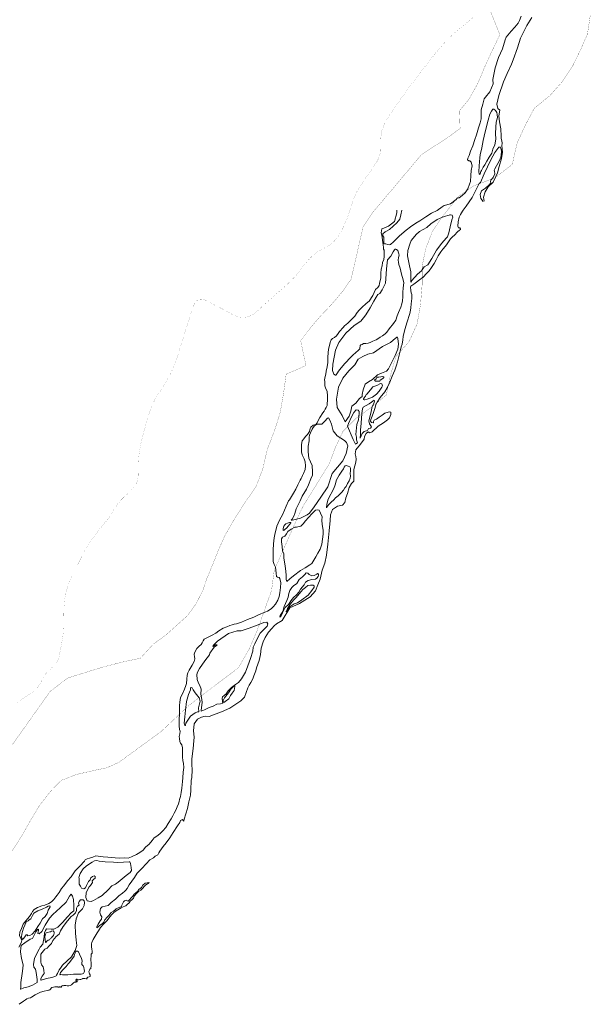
# Model space of a CAD drawing. Header units: metres. Extents: x 347609 to 404409, y 8547781 to 8605413.
# Tile 12 of 40: x 365380 to 366975, y 8552860 to 8555612. Entities that reach past the tile are written whole.
import ezdxf

# ---------------------------------------------------------------- set-up
doc = ezdxf.new("R2010")
doc.units = ezdxf.units.M
doc.layers.add('01. RIO', color=7, linetype='Continuous', lineweight=5, true_color=0x2776bb)
doc.layers.add('PREDIOS INSCRITOS EN LA BASE GRAFICA REGISTRAL (HUAURA) NOMBRE', color=7, linetype='Continuous', true_color=0xfffff0)
doc.layers.add('Red vial nacional', color=242, linetype='Continuous', lineweight=40)

# ---------------------------------------------------------------- blocks, each defined once
blk = doc.blocks.new('REIORORI')
at = {"layer": '01. RIO', "color": 152, "lineweight": 15, "true_color": 0x2776bb, "flags": 128}
for points in [[(366448.3, 8555079.5), (366445.7, 8555066.7), (366442.7, 8555054.4), (366434.5, 8555044.4), (366413.4, 8555025.4), (366401.4, 8555019.2), (366395.4, 8555013.4), (366394.8, 8555007.9), (366397.8, 8555004.5), (366397.4, 8554997.7), (366397.8, 8554992.3), (366398.2, 8554986.5), (366399.8, 8554985.1), (366403.8, 8554985.5), (366408.4, 8554983.9), (366412.4, 8554983.1), (366416.4, 8554983.5), (366425.2, 8554990.9), (366441.7, 8555007.5), (366460.5, 8555024.2), (366472.3, 8555033.2), (366487.3, 8555043), (366498.6, 8555050.2), (366515, 8555060.9), (366530.8, 8555070.9), (366546.4, 8555079.1), (366561.2, 8555089), (366566.2, 8555092.3), (366584.2, 8555097.7), (366599.5, 8555109.5), (366602.9, 8555113), (366605.1, 8555114), (366608.5, 8555114.2), (366617, 8555120.2), (366625.5, 8555128.3), (366632.4, 8555139.2), (366637.6, 8555152.4), (366640.3, 8555160.1), (366640.9, 8555176.8), (366642.3, 8555190.4), (366644.8, 8555204), (366642.1, 8555213.6), (366637.9, 8555217.3), (366635.5, 8555217.2), (366632, 8555220.3), (366632.4, 8555224.9), (366636.2, 8555232.6), (366639.8, 8555244.9), (366646.5, 8555259.7), (366652.3, 8555277.5), (366656.5, 8555289.8), (366662.2, 8555309.9), (366666.8, 8555323.7), (366669.6, 8555335.3), (366670.2, 8555343.2), (366669.4, 8555350.9), (366670.2, 8555360.5), (366674.2, 8555375.7), (366678.6, 8555391.1), (366681.9, 8555395.7), (366693.7, 8555410.4), (366703.7, 8555432.6), (366702.4, 8555444.6), (366708.8, 8555477.5), (366718.3, 8555506.8), (366729.6, 8555530.3), (366737.3, 8555555.5), (366739.7, 8555563.3), (366753.3, 8555579.9), (366764.2, 8555591.6), (366773, 8555602.5), (366776.6, 8555609.4), (366781.6, 8555622.1)], [(366678.5, 8555104.5), (366676.5, 8555115.8), (366680.8, 8555130.7), (366689.6, 8555144.5), (366703.1, 8555158), (366710.6, 8555174), (366715.6, 8555184.3), (366720.3, 8555201.6), (366726.9, 8555224.2), (366729.1, 8555241.6), (366727.8, 8555259.2), (366728.9, 8555266.5), (366727.3, 8555273), (366725.7, 8555280.4), (366725.3, 8555286.8), (366724.4, 8555306.7), (366721.2, 8555326.3), (366718.7, 8555343), (366721.6, 8555359.4), (366716.5, 8555363.4), (366713.2, 8555375.7), (366719.1, 8555400.1), (366731.8, 8555438.7), (366742.8, 8555461.8), (366754.4, 8555487.6), (366758.8, 8555500), (366770.9, 8555533.6), (366780, 8555560.6), (366797.1, 8555595.9), (366811.7, 8555618.1)], [(366675.6, 8555103.6), (366668.8, 8555112.6), (366667.3, 8555123.9), (366670.9, 8555133.4), (366681.5, 8555141.6), (366691.9, 8555150.4), (366696.8, 8555156.3), (366695.9, 8555160.1), (366696.8, 8555163.9), (366702.9, 8555170.5), (366707.7, 8555180.9), (366707.4, 8555188.5), (366706.1, 8555191), (366707.9, 8555195.3), (366720.8, 8555218.5), (366724.4, 8555228), (366725.3, 8555233), (366726.2, 8555243.4), (366725.7, 8555248.8), (366724.8, 8555252.4), (366724.1, 8555255.8), (366719.2, 8555256), (366707.9, 8555240.9), (366696.6, 8555220.1), (366678.6, 8555180.9), (366667.8, 8555156.6), (366664.6, 8555153.9), (366660.6, 8555146.3), (366644.2, 8555114.9), (366627.8, 8555090.9), (366619.6, 8555079.3), (366617.7, 8555077.1), (366611.7, 8555067.5), (366608.1, 8555059.8), (366605.1, 8555047.1), (366604.5, 8555035.2), (366605.2, 8555031.9), (366606.8, 8555030.4), (366609.9, 8555029.9), (366612.3, 8555027.5), (366611.8, 8555025.7), (366609.6, 8555024.2), (366604, 8555019.3), (366595.3, 8555009.9), (366589.4, 8555005.5), (366583.8, 8554999.9), (366575.2, 8554985.6), (366570.6, 8554978.9), (366562.8, 8554970.2), (366557.2, 8554963.4), (366549.8, 8554952.3), (366544.4, 8554941.2), (366538.4, 8554930.3), (366531.4, 8554919.4), (366524.5, 8554910.4), (366517, 8554902.4), (366507.6, 8554892.7), (366497.6, 8554884.5), (366489, 8554878.2), (366481.9, 8554872.8), (366473.7, 8554867.2), (366472.8, 8554864.4), (366473.1, 8554854.7), (366474.6, 8554848.6), (366476, 8554844.2), (366476.2, 8554833.1), (366474.6, 8554817.4), (366473.3, 8554806.8), (366471.6, 8554794.5), (366469.4, 8554788), (366463.3, 8554768), (366456.2, 8554746.4), (366452, 8554726.8), (366451.1, 8554717.1), (366449, 8554705), (366446.5, 8554697.5), (366443.1, 8554685.2), (366439.3, 8554670.9), (366435.8, 8554656.1), (366433.1, 8554646), (366428.1, 8554632.3), (366421.1, 8554615.5), (366414.4, 8554599.3), (366406.8, 8554583.4), (366400.2, 8554572.1), (366387.9, 8554555.6), (366379.1, 8554542.7), (366375.7, 8554536.5), (366374.5, 8554531.6), (366372.7, 8554525.3), (366368.9, 8554514.1), (366364.8, 8554503.8), (366361.4, 8554494.7), (366360.6, 8554489.8), (366363.3, 8554486.2), (366368.1, 8554485.1), (366369.3, 8554485.8), (366369.4, 8554486.5), (366369.3, 8554488.6), (366371.1, 8554492.5), (366376.9, 8554495.8), (366384.9, 8554501.3), (366392.9, 8554506.5), (366400.6, 8554512), (366409.7, 8554515.5), (366414.3, 8554516.2), (366417.4, 8554514.7), (366417.1, 8554508.4), (366413.4, 8554499.4), (366408.1, 8554493.5), (366396.8, 8554485.3), (366382.2, 8554476.1), (366365, 8554460.5), (366359.1, 8554457.7), (366354.3, 8554460.5), (366348.9, 8554455.4), (366343.6, 8554446.7), (366342.5, 8554439.4), (366332.3, 8554425.3), (366319.2, 8554409.9), (366317.8, 8554398.3), (366319.2, 8554390.8), (366320.6, 8554383.3), (366319.5, 8554374.9), (366313.9, 8554354.6), (366313.9, 8554337.1), (366313.7, 8554322.6), (366307.8, 8554315.4), (366300.9, 8554304.8), (366296.1, 8554288.1), (366291.4, 8554275.6), (366288.9, 8554262.5), (366281.9, 8554255.2), (366268.6, 8554252.7), (366254.7, 8554243), (366248.8, 8554228), (366248.3, 8554212.2), (366244.7, 8554183.7), (366241.6, 8554145.7), (366237.4, 8554115.7), (366233.3, 8554092.9), (366225.5, 8554073.6), (366219.6, 8554048.6), (366213.2, 8554032.2), (366206.6, 8554016.1), (366191.8, 8553998.7), (366161.8, 8553980.7), (366135.3, 8553967.9), (366113.4, 8553932.9), (366098.2, 8553923), (366091.8, 8553917.8), (366085.3, 8553910.5), (366075.6, 8553900.3), (366066.6, 8553885.5), (366060.4, 8553872.7), (366055.5, 8553855.7), (366052.9, 8553837.4), (366049.3, 8553820.9), (366041.8, 8553800.9), (366040.6, 8553792.5), (366035, 8553777.9), (366032.1, 8553769.8), (366026, 8553759.4), (366021.2, 8553752.3), (366017.7, 8553744.2), (366012.7, 8553731.2), (366008.4, 8553718.1), (365998.3, 8553707.8), (365990.1, 8553702.8), (365967.8, 8553688.2), (365943.8, 8553677.7), (365921.7, 8553669.2), (365909.6, 8553664.4), (365898.3, 8553665.5), (365888.1, 8553663), (365877, 8553656.7), (365867.7, 8553643.5), (365865.7, 8553624.2), (365867.9, 8553606.8), (365867.1, 8553596.6), (365865.2, 8553575.2), (365863, 8553561.1), (365861.6, 8553545.1), (365861.6, 8553529.4), (365861.9, 8553515.9), (365861, 8553493.3), (365859.8, 8553486.2), (365858.2, 8553458.1), (365857.9, 8553444.3), (365853.2, 8553425.7), (365848.9, 8553406.9), (365844.2, 8553392.4), (365839.8, 8553377.9), (365839.4, 8553373), (365838.6, 8553372.1), (365837, 8553374), (365834.8, 8553376.4), (365830.1, 8553373.8), (365827.7, 8553368), (365821.2, 8553359.2), (365809.1, 8553340.5), (365799.8, 8553325.7), (365789.3, 8553311.8), (365781.5, 8553301.3), (365771.5, 8553288.4), (365768.7, 8553283.4), (365766, 8553278.1), (365758.9, 8553274), (365754.3, 8553269.7), (365744.3, 8553263.8), (365733.7, 8553252.2), (365721.3, 8553239.5), (365708.9, 8553226.2), (365701.2, 8553214.8), (365694.1, 8553204.2), (365686.2, 8553194), (365680.8, 8553184), (365677.2, 8553179.5), (365674.5, 8553176.4), (365667.9, 8553171.1), (365657.4, 8553163.3), (365647.8, 8553154.2), (365636.2, 8553144.6), (365627.9, 8553135.9), (365619, 8553134.3), (365610.5, 8553132.6), (365606.1, 8553127.4), (365604, 8553117.8), (365605.9, 8553110.4), (365609.7, 8553104.5), (365609, 8553098), (365605.4, 8553093.2), (365599.5, 8553084.2), (365596.1, 8553077.5), (365596.1, 8553073.9), (365598.6, 8553075.6), (365603.8, 8553080.1), (365610.4, 8553085.1), (365615.7, 8553089.9), (365618.5, 8553095.9), (365625, 8553104), (365629.5, 8553108.4), (365632.8, 8553113), (365636.2, 8553116.6), (365642.1, 8553120.7), (365646.2, 8553123), (365650.2, 8553126.8), (365653.6, 8553128.8), (365659.8, 8553131.6), (365664.8, 8553133.8), (365666.2, 8553136.9), (365668.6, 8553142.3), (365670, 8553146.7), (365673, 8553148.9), (365676.2, 8553150.4), (365679.8, 8553151.1), (365680.9, 8553149.2), (365683.6, 8553148.7), (365686.6, 8553151.3), (365688.6, 8553154.2), (365690.9, 8553156.5), (365694.1, 8553159.6), (365696.4, 8553162.5), (365700.3, 8553167.8), (365704.7, 8553171.8), (365710.3, 8553176.3), (365713.6, 8553180.6), (365717.4, 8553183.3), (365720.5, 8553186.3), (365724.1, 8553192.6), (365730.7, 8553198.3), (365736.2, 8553199.2), (365742, 8553200.6), (365739.6, 8553197.3), (365737.2, 8553196.9), (365733.1, 8553194.2), (365729.6, 8553191.3), (365722.2, 8553182.5), (365718.8, 8553179.2), (365712.5, 8553175.8), (365706.9, 8553169.9), (365700.6, 8553162.1), (365698, 8553156.6), (365693.3, 8553152.5), (365689.1, 8553148.2), (365686.3, 8553143.8), (365680.7, 8553139.4), (365676.8, 8553135.6), (365673.7, 8553134.7), (365669.2, 8553132.4), (365663.6, 8553129.8), (365654.6, 8553124.3), (365644.3, 8553118), (365637.3, 8553110.4), (365629.2, 8553101.1), (365624.9, 8553094.6), (365618.4, 8553087.8), (365614.8, 8553084.2), (365605.7, 8553075), (365600.3, 8553065.4), (365596.8, 8553059.6), (365591.4, 8553050.9), (365585.8, 8553041.6), (365582.2, 8553033.1), (365581.1, 8553029.2), (365580.6, 8553020.4), (365581.9, 8553013.8), (365583.2, 8553008.6), (365582.8, 8553002.9), (365580.2, 8553000), (365579.6, 8552994.9), (365579.1, 8552987.5), (365578.9, 8552981.2), (365580, 8552977.8), (365580.3, 8552973.6), (365579.9, 8552967.2), (365579.1, 8552961.4), (365578.7, 8552959.7), (365576.4, 8552958), (365575.1, 8552955.9), (365574, 8552952), (365574.4, 8552947.8), (365575.1, 8552944.8), (365577, 8552942.3), (365577.5, 8552939.9), (365576.9, 8552938.2), (365574.8, 8552937), (365570.7, 8552935.6), (365568.4, 8552933.1), (365568.8, 8552931.6), (365568, 8552931), (365566.3, 8552931.2), (365562.7, 8552931.8), (365560.1, 8552931.8), (365557.8, 8552932.2), (365555.6, 8552932.1), (365555.4, 8552931.4), (365553.1, 8552930.4), (365551.4, 8552929.8), (365548.7, 8552929.4), (365545.1, 8552928.6), (365543.7, 8552928.5), (365541.6, 8552928.4), (365540.9, 8552929.4), (365539.9, 8552929.9), (365538.8, 8552930.2), (365538.2, 8552929.4), (365537.6, 8552928.4), (365537.8, 8552927.6), (365537.7, 8552926.8), (365537.5, 8552925.9), (365538.3, 8552925.1), (365539, 8552925.3), (365540, 8552925.9), (365540.8, 8552926.1), (365541.1, 8552925.8), (365541.3, 8552924.9), (365541.2, 8552923.6), (365539.9, 8552923), (365538.5, 8552922.5), (365538.2, 8552921.5), (365536.3, 8552921.7), (365533.5, 8552921.6), (365531.1, 8552919.9), (365528.1, 8552917.2), (365525.2, 8552914.8), (365521.1, 8552912.2), (365517.5, 8552911.8), (365514.8, 8552911.8), (365512.7, 8552912), (365509.6, 8552912.3), (365506.5, 8552912.6), (365503.5, 8552912.5), (365501.8, 8552912), (365499.6, 8552912.2), (365498.1, 8552911.6), (365498, 8552910.3), (365496.5, 8552908.3), (365494.8, 8552907.8), (365494, 8552909.1), (365491.4, 8552908.9), (365490.7, 8552907.8), (365487.8, 8552907.8), (365487.2, 8552908.9), (365485.4, 8552909.2), (365483.3, 8552909.2), (365482.8, 8552908.5), (365478.4, 8552908.5), (365474.8, 8552907.8), (365470.4, 8552906.9), (365468.1, 8552904.7), (365466, 8552902.1), (365464.1, 8552900.2), (365462.6, 8552899.6), (365461.1, 8552899.8), (365457.1, 8552899), (365448.6, 8552897), (365438.8, 8552893.8), (365423.3, 8552886.3), (365413.1, 8552880.2), (365410.6, 8552877.9), (365405, 8552876.9), (365400.5, 8552875.4), (365396.3, 8552872.8), (365390.6, 8552868.7), (365379.2, 8552860)], [(366434.4, 8555079.5), (366434.2, 8555072.2), (366427.2, 8555048.4), (366411.3, 8555034.9), (366397.6, 8555029.4), (366392, 8555027.2), (366390.8, 8555016.1), (366392.2, 8555009.6), (366395.7, 8554983.1), (366396.8, 8554975.1), (366396.8, 8554970.6), (366398.3, 8554967.4), (366398.6, 8554961.4), (366398.3, 8554950.3), (366397.8, 8554942.2), (366394.2, 8554933.2), (366392.9, 8554924.4), (366390.2, 8554914.5), (366389.4, 8554903.7), (366389, 8554890.4), (366385.4, 8554874.3), (366384.9, 8554869.5), (366381.2, 8554863.9), (366374.2, 8554857.7), (366366.7, 8554840.8), (366356.5, 8554825.5), (366348.1, 8554818.9), (366336.4, 8554807.9), (366329.3, 8554799.7), (366323.4, 8554793.9), (366316.9, 8554783.7), (366304.3, 8554770.9), (366297.6, 8554763.7), (366287.5, 8554756), (366284.1, 8554751.6), (366274, 8554740.7), (366270, 8554735), (366265.3, 8554728.3), (366260.4, 8554723.5), (366254.8, 8554721.2), (366250.3, 8554717.6), (366248, 8554709.6), (366247.4, 8554704.8), (366243.3, 8554691.6), (366242.6, 8554680.8), (366241.6, 8554669), (366240.9, 8554654), (366239.2, 8554642.1), (366237, 8554629.7), (366235.6, 8554620.9), (366232.8, 8554611), (366232.4, 8554604.7), (366232.7, 8554601.3), (366232.7, 8554588.6), (366236.2, 8554580.6), (366239.4, 8554573.7), (366240.6, 8554560), (366240.4, 8554552.5), (366240.2, 8554546.6), (366239.9, 8554540.1), (366239.3, 8554534), (366236.5, 8554528), (366234.3, 8554523.8), (366230.7, 8554517.7), (366227, 8554513), (366219.1, 8554500.5), (366214.8, 8554491.7), (366212, 8554485.2), (366207.4, 8554480.9), (366200.8, 8554478.9), (366193.7, 8554473.4), (366192.4, 8554469.3), (366189.8, 8554461.3), (366184.4, 8554452.5), (366179.4, 8554447.1), (366174.1, 8554440.8), (366169.7, 8554434.9), (366167.8, 8554424.8), (366167.5, 8554415), (366167.6, 8554404.2), (366170, 8554395.6), (366174.8, 8554385), (366177.8, 8554375.8), (366178.8, 8554365.5), (366178.2, 8554354.4), (366173.1, 8554343.2), (366170.6, 8554338.3), (366168.5, 8554333.4), (366167.2, 8554329.8), (366164.2, 8554324.7), (366157.6, 8554312.1), (366152.1, 8554300.2), (366145.2, 8554288.4), (366134.1, 8554270.2), (366131.6, 8554267), (366125.1, 8554252), (366115.6, 8554229.9), (366106.3, 8554213), (366099.1, 8554196.9), (366093, 8554173.6), (366091.3, 8554163.9), (366089.1, 8554146.7), (366088.3, 8554129.5), (366088.3, 8554114), (366089, 8554098), (366091.8, 8554088.9), (366094.8, 8554081.6), (366096.8, 8554065.3), (366098.1, 8554056.2), (366101.1, 8554053.9), (366105.6, 8554052.8), (366107.4, 8554049.9), (366109.7, 8554037.6), (366109, 8554024.7), (366107.6, 8554010.3), (366105.7, 8553999.5), (366101.6, 8553989.4), (366094.8, 8553978.7), (366088.8, 8553971), (366082.8, 8553965.3), (366073, 8553958.7), (366063, 8553954.7), (366054.4, 8553951.2), (366044.3, 8553947.1), (366034.2, 8553942), (366017, 8553935.4), (365999.9, 8553928.2), (365986, 8553923.8), (365979.2, 8553922.8), (365974.1, 8553921), (365967.7, 8553918.5), (365958.8, 8553914.9), (365948.5, 8553911.4), (365936.6, 8553904.3), (365928.6, 8553897.8), (365917.9, 8553891.9), (365907.1, 8553886.4), (365896.1, 8553880.6), (365892.6, 8553875.9), (365890.4, 8553870.4), (365887.3, 8553865.7), (365881.6, 8553861), (365875.6, 8553854.1), (365868.7, 8553842.8), (365867.4, 8553837.4), (365868.9, 8553832.6), (365869.4, 8553825.6), (365867.4, 8553818.6), (365862.4, 8553808.2), (365853.5, 8553793.8), (365850, 8553786.6), (365848.1, 8553780.2), (365847.5, 8553768.4), (365846, 8553756.3), (365844.7, 8553751.2), (365841.3, 8553741.1), (365836.1, 8553729.8), (365830.1, 8553717.7), (365828.7, 8553711.4), (365827.6, 8553704.2), (365827.1, 8553695.4), (365826.7, 8553686.4), (365826.5, 8553669), (365826.4, 8553658.8), (365826.4, 8553651.5), (365826.1, 8553638.5), (365827.3, 8553628), (365828.3, 8553623.1), (365827.9, 8553615.6), (365826.4, 8553608.9), (365827, 8553602.9), (365827.6, 8553594.4), (365829.9, 8553590), (365833.6, 8553585.3), (365835.6, 8553577.3), (365835.3, 8553561.2), (365835.3, 8553550.8), (365836.4, 8553541.9), (365838, 8553533.1), (365838.7, 8553521.9), (365837.3, 8553509), (365835.9, 8553492.8), (365834.9, 8553482.8), (365833.9, 8553473.9), (365833.7, 8553463.9), (365831.4, 8553452.4), (365829.6, 8553441.2), (365827, 8553432.7), (365826, 8553427), (365823.9, 8553420.5), (365820.3, 8553411.9), (365816.5, 8553402.3), (365812.3, 8553394.6), (365808.1, 8553386.7), (365803.8, 8553378.1), (365795.5, 8553365.3), (365789, 8553354.4), (365780.4, 8553344.9), (365772, 8553336.6), (365763.7, 8553329.8), (365756.3, 8553325), (365750.2, 8553317.7), (365741.8, 8553307.5), (365732.3, 8553299.1), (365725.1, 8553291), (365716.3, 8553284.3), (365706.3, 8553278.3), (365693.1, 8553271.8), (365683.8, 8553268.8), (365674, 8553269), (365658.5, 8553268.5), (365646.9, 8553269), (365626.2, 8553270.9), (365613.5, 8553272), (365593.3, 8553274.6), (365584.7, 8553271.1), (365575, 8553268.1), (365568.8, 8553267), (365563.7, 8553263.6), (365561, 8553260.4), (365548.3, 8553245.9), (365535.8, 8553233.2), (365524, 8553216.2), (365513.8, 8553205.2), (365503.6, 8553191.4), (365497.5, 8553183.3), (365490.8, 8553172.8), (365484.6, 8553164.7), (365481.2, 8553160), (365475.8, 8553153.2), (365469, 8553146.6), (365461.5, 8553141.8), (365450.5, 8553137.1), (365442.6, 8553135.1), (365429.9, 8553130.9), (365420.4, 8553125.4), (365416.1, 8553119.1), (365413.6, 8553113.7), (365407.9, 8553105.5), (365402.5, 8553098.7), (365397.7, 8553093.6), (365390.2, 8553083.8), (365385.2, 8553072.1), (365381.2, 8553062.1), (365380.1, 8553052.6), (365382.8, 8553045.5), (365386.3, 8553038.4), (365385.5, 8553034.4), (365382.2, 8553028.5), (365378.1, 8553020)]]:
    blk.add_lwpolyline(points, dxfattribs=at)
for points in [[(366664.9, 8555180), (366663.9, 8555180.9), (366663.2, 8555186.7), (366664, 8555203.3), (366666.2, 8555225.7), (366667.4, 8555234), (366671.2, 8555253.7), (366675.3, 8555274.8), (366681.2, 8555298.9), (366689.3, 8555330.8), (366694.1, 8555348), (366698.5, 8555356.5), (366702, 8555361.5), (366705.2, 8555361.8), (366710, 8555358), (366713.5, 8555352.8), (366714.4, 8555347.1), (366715.5, 8555338.9), (366713.6, 8555331.9), (366711.6, 8555325.3), (366710.8, 8555311.9), (366710.3, 8555294.1), (366710.6, 8555278), (366708, 8555262.7), (366702.6, 8555249.8), (366699.3, 8555239.2), (366692.6, 8555227.8), (366685.8, 8555216.7), (366680, 8555206.6), (366675.4, 8555199.5), (366672.6, 8555193.9), (366670.6, 8555190.7), (366669.3, 8555187.9), (366668, 8555185.6), (366667.5, 8555183.3), (366666.7, 8555181.4), (366666.1, 8555180.2), (366665.5, 8555179.8)], [(366580.4, 8555066.1), (366566.2, 8555062.2), (366546.4, 8555053.7), (366528.9, 8555041.8), (366518.4, 8555031.5), (366508, 8555025.3), (366497.2, 8555020), (366488, 8555011.5), (366479.8, 8555001.6), (366474.2, 8554994.7), (366470.7, 8554984.6), (366465.2, 8554966.9), (366463.9, 8554951.9), (366469.5, 8554923.9), (366473.2, 8554907.7), (366473.2, 8554886.9), (366473.4, 8554878.6), (366476.5, 8554883.4), (366491.5, 8554900.7), (366503, 8554909.7), (366510.3, 8554921.1), (366520.7, 8554927), (366532.1, 8554944.5), (366545.1, 8554968.2), (366560, 8554987.5), (366572.1, 8555001.4), (366575.6, 8555005.3), (366579.5, 8555016.4), (366583.4, 8555033), (366588.1, 8555052.3), (366590.5, 8555060.5), (366588.3, 8555065.8), (366584.4, 8555066.6), (366581.9, 8555066.4)], [(366263, 8554618.3), (366258.3, 8554621.5), (366254.5, 8554631.8), (366255.5, 8554649.2), (366262.6, 8554688.7), (366272.5, 8554709.7), (366291.4, 8554735.6), (366315, 8554757.1), (366333.2, 8554769.5), (366341.2, 8554778.8), (366347.6, 8554786.8), (366359.2, 8554807), (366370.1, 8554824.9), (366376.7, 8554836.4), (366381.5, 8554844), (366386.6, 8554847), (366393.3, 8554857), (366402.1, 8554875.2), (366403.3, 8554887.6), (366405.7, 8554915.7), (366408.3, 8554940.9), (366417.7, 8554951.4), (366424.2, 8554963.4), (366427.3, 8554968.9), (366429.6, 8554970.3), (366431.1, 8554970.6), (366433.2, 8554970), (366436.7, 8554966.5), (366438.9, 8554960.6), (366440.2, 8554957.2), (366440.3, 8554953.7), (366439, 8554947.4), (366438.3, 8554939.7), (366438.5, 8554934), (366440.2, 8554927.6), (366443.4, 8554917.4), (366447.6, 8554900.4), (366452.3, 8554884.6), (366453.8, 8554877), (366453.2, 8554870.4), (366451.7, 8554861.3), (366451.2, 8554850.2), (366450.8, 8554837), (366450, 8554825.9), (366448.4, 8554817.5), (366445.6, 8554808.8), (366439.2, 8554793.2), (366435.2, 8554784.3), (366431.4, 8554772.5), (366424.7, 8554762.5), (366413, 8554747.7), (366406.4, 8554739), (366401.3, 8554734.3), (366393.7, 8554728.6), (366388, 8554724.9), (366380.8, 8554719.8), (366376.2, 8554717.1), (366367.5, 8554713.1), (366359.4, 8554709.7), (366353.8, 8554707.9), (366347.4, 8554707), (366344.5, 8554707.1), (366340.8, 8554706.6), (366336.9, 8554704.6), (366333.7, 8554703), (366332, 8554701.4), (366331.4, 8554698.8), (366331, 8554696), (366330.8, 8554692.2), (366330, 8554691.1), (366325.9, 8554687.3), (366319.7, 8554682.1), (366311.1, 8554674.8), (366305.8, 8554669.1), (366289.1, 8554650.8), (366278.6, 8554639.4), (366271.5, 8554629.9), (366268.7, 8554625.4), (366264.2, 8554619.7), (366263.6, 8554618.8)], [(366289.9, 8554488.1), (366301.2, 8554504), (366305.9, 8554518.2), (366308.4, 8554532.2), (366319.4, 8554540.6), (366330.2, 8554553.6), (366337.4, 8554559.2), (366337.6, 8554564.8), (366340.4, 8554577.4), (366345.7, 8554593.2), (366355.1, 8554600), (366366.5, 8554606.5), (366380, 8554619.3), (366391.7, 8554624.2), (366405.4, 8554630.1), (366410.8, 8554635.9), (366419.4, 8554653.3), (366429.4, 8554673.3), (366437.1, 8554691.1), (366439, 8554705.5), (366436.7, 8554721.1), (366436.1, 8554724.4), (366434.3, 8554724.4), (366431.9, 8554723), (366430.7, 8554721.9), (366416.7, 8554710.1), (366393.9, 8554698.3), (366369.4, 8554680.8), (366353.2, 8554676.8), (366338.8, 8554671.1), (366326.5, 8554663.2), (366316.9, 8554647.5), (366300.3, 8554630.4), (366283.2, 8554609.9), (366270.9, 8554584.9), (366265.2, 8554551.7), (366267, 8554528.5), (366281, 8554505.7)], [(366372.4, 8554605.1), (366376.2, 8554608.5), (366378, 8554611.5), (366379.5, 8554612.6), (366384, 8554613.2), (366389.7, 8554613.7), (366395, 8554614.3), (366397.4, 8554613.9), (366397.6, 8554612.2), (366395.1, 8554609.3), (366387.7, 8554604.2), (366386.4, 8554601.7), (366382.2, 8554601.3), (366377.7, 8554601.4), (366374.2, 8554602.1), (366372, 8554604.1)], [(366345.9, 8554559.3), (366342.5, 8554555.3), (366341.2, 8554552.7), (366341.2, 8554550.7), (366343, 8554549.5), (366344.8, 8554549.2), (366351.4, 8554551.7), (366365.9, 8554557.4), (366377.3, 8554565.3), (366385.1, 8554574), (366392.6, 8554584.5), (366393.7, 8554589), (366392.3, 8554593.9), (366388.4, 8554595.6), (366378, 8554589.8), (366367.4, 8554586), (366361, 8554577.3), (366350, 8554565.5), (366348.5, 8554564.4), (366347.3, 8554561.3), (366346.4, 8554560)], [(366332.1, 8554442.3), (366337.6, 8554455.1), (366342.6, 8554460.8), (366351.9, 8554463.6), (366355.2, 8554469.1), (366360.9, 8554470.7), (366363.1, 8554473.7), (366357.7, 8554482.2), (366356.3, 8554490.5), (366361.5, 8554511.9), (366365.6, 8554531.3), (366370.8, 8554540.7), (366372.1, 8554546.5), (366370.4, 8554548.5), (366363.3, 8554543.4), (366356.7, 8554538.5), (366348.9, 8554533.3), (366340.4, 8554529.2), (366338.3, 8554524), (366336.1, 8554511.2), (366334.8, 8554484.3), (366333, 8554464.6), (366332.8, 8554454)], [(366138.6, 8554213.1), (366141.9, 8554216.4), (366146.6, 8554224.7), (366149, 8554232.1), (366153.1, 8554244.8), (366163.9, 8554266.8), (366169.5, 8554280.4), (366181.5, 8554300), (366187.6, 8554312.2), (366193.8, 8554328.9), (366198.5, 8554339), (366198.5, 8554348.4), (366197.4, 8554366), (366193, 8554376), (366188.4, 8554386.9), (366186, 8554404.1), (366186.8, 8554420.5), (366189.6, 8554434.6), (366189.4, 8554445.5), (366189.8, 8554450.9), (366193.2, 8554457), (366198, 8554467.6), (366200.6, 8554472.6), (366204, 8554477.3), (366212.3, 8554481.2), (366224.6, 8554481.2), (366232.8, 8554490.3), (366240.1, 8554498.4), (366243.3, 8554499.1), (366246.7, 8554492.9), (366251.3, 8554481.4), (366256.5, 8554463.1), (366267.7, 8554449.1), (366287.7, 8554435.6), (366293.4, 8554429.9), (366297, 8554421.3), (366292.3, 8554399.3), (366283.2, 8554378.8), (366253.4, 8554343.9), (366240.9, 8554306.2), (366222.2, 8554277.5), (366203.1, 8554250.3), (366190.5, 8554233.1), (366183.8, 8554228.2), (366164.7, 8554218.9), (366146.7, 8554213.8), (366141.5, 8554212.9)], [(366324.4, 8554429.8), (366321.8, 8554437.6), (366321.6, 8554445), (366319.9, 8554453.1), (366322.7, 8554480.9), (366327.3, 8554494), (366329, 8554512.4), (366328.5, 8554516.9), (366325.7, 8554520.4), (366320.6, 8554521.3), (366313.6, 8554514), (366307.3, 8554501.9), (366298.7, 8554483.5), (366295.9, 8554476.3), (366312.5, 8554438.7), (366318.2, 8554426)], [(366237.6, 8554247.9), (366238.1, 8554257.6), (366241.9, 8554271.7), (366258, 8554301.7), (366261.7, 8554312.2), (366265.6, 8554325.6), (366272.9, 8554339.2), (366280.9, 8554350.4), (366284.9, 8554356.8), (366287.4, 8554361.6), (366289.6, 8554365.1), (366292.8, 8554365.8), (366298.6, 8554364.6), (366303.1, 8554362.2), (366304.6, 8554358.5), (366304.4, 8554351.4), (366303.6, 8554344), (366304.5, 8554335.9), (366303.5, 8554330.5), (366301.1, 8554323.3), (366296.6, 8554316), (366292.6, 8554307.5), (366289.3, 8554303.3), (366285.1, 8554296.9), (366279.4, 8554290.6), (366273.9, 8554285.2), (366270.3, 8554281.6), (366263, 8554275.2), (366258.2, 8554270), (366251.1, 8554263.9), (366244.2, 8554257.3), (366238.8, 8554249.2)], [(366126.7, 8554041.9), (366134.8, 8554048.9), (366145.7, 8554057.2), (366165.1, 8554072.7), (366177.7, 8554080.1), (366191.2, 8554088.4), (366197.1, 8554091.7), (366207.4, 8554110.5), (366213.7, 8554121.4), (366220.1, 8554132.1), (366224.3, 8554146.3), (366226.6, 8554160.2), (366228, 8554174.1), (366227.9, 8554185.6), (366225.3, 8554201.2), (366224.7, 8554213.2), (366225.5, 8554222.2), (366220.8, 8554233.2), (366217.2, 8554240.9), (366211.8, 8554242.5), (366206.9, 8554241.4), (366197.2, 8554232.3), (366187.7, 8554220.6), (366178.7, 8554210.9), (366172.7, 8554203.2), (366165.5, 8554196.9), (366153.8, 8554194.1), (366148.8, 8554194.1), (366139.3, 8554188.2), (366130, 8554181.5), (366126, 8554175.4), (366121.4, 8554168.4), (366115.1, 8554165.4), (366112.3, 8554161.4), (366111.7, 8554152.2), (366114.1, 8554139.7), (366114.9, 8554127.3), (366118, 8554119.4), (366118.6, 8554107.8), (366122.5, 8554084.2), (366123.8, 8554070.3), (366124.9, 8554058.2), (366125.2, 8554047.4)], [(366116.3, 8554186), (366116.8, 8554189.9), (366118.5, 8554196.7), (366120.9, 8554200.2), (366123.8, 8554203.3), (366128.8, 8554205.2), (366134.3, 8554206.3), (366137.8, 8554206.6), (366138.4, 8554206), (366135.4, 8554201.6), (366130.6, 8554196.2), (366127.2, 8554191.7), (366121.4, 8554187.4), (366118.9, 8554185.5), (366116.8, 8554184.5)], [(366210.3, 8554062.5), (366203.2, 8554058.9), (366196.4, 8554057.9), (366189.3, 8554061.7), (366185.3, 8554065.2), (366180.8, 8554065.7), (366176.7, 8554061.7), (366170.2, 8554054.9), (366161.6, 8554047.3), (366154.8, 8554036.5), (366145.2, 8554029.9), (366140.4, 8554025.2), (366134.9, 8554016.8), (366132.4, 8554008.3), (366130.3, 8553998.4), (366126.6, 8553988.4), (366119.5, 8553971.7), (366115.4, 8553957.8), (366108.6, 8553946.5), (366107.6, 8553941.7), (366110.1, 8553944.2), (366114.4, 8553953.8), (366121.7, 8553968.7), (366131.1, 8553977.5), (366135.6, 8553983.5), (366137.9, 8553987.8), (366145.7, 8553997.4), (366153.5, 8554004.2), (366160.1, 8554012.3), (366165.1, 8554020.6), (366175.2, 8554032.2), (366178.5, 8554039.7), (366186.8, 8554044.5), (366196.6, 8554047.8), (366206.5, 8554048.6), (366210.8, 8554051.3), (366214, 8554055.6), (366214.9, 8554059.4), (366215.4, 8554062.1), (366214.3, 8554063.6), (366212.6, 8554063.7), (366211.5, 8554063.3)], [(366125.4, 8553958.6), (366128.9, 8553966.6), (366137.2, 8553979), (366145, 8553989.9), (366152.5, 8553997.5), (366161.1, 8554007.2), (366166.7, 8554013.6), (366171.5, 8554019.4), (366179, 8554025.2), (366185.1, 8554030.7), (366192.9, 8554031.5), (366200.4, 8554031.1), (366203.1, 8554029.6), (366203.4, 8554025.6), (366196.4, 8554016.2), (366186.2, 8554003.6), (366168.5, 8553991), (366156.4, 8553981.7), (366147.4, 8553979.2), (366138.5, 8553973.9), (366133.5, 8553970.1), (366129.7, 8553965.3), (366127.7, 8553959.8), (366125.3, 8553956.7), (366125.1, 8553957.5)], [(365948.2, 8553701.7), (365947.4, 8553703.6), (365947.2, 8553707.8), (365947.3, 8553710.4), (365947, 8553711.6), (365946.5, 8553712.3), (365946.2, 8553715), (365947.3, 8553719), (365951.7, 8553722.7), (365957.2, 8553727.8), (365962.9, 8553736.2), (365971.9, 8553745.5), (365983.5, 8553754.2), (365992, 8553759.6), (365999.9, 8553770.2), (366011.7, 8553788.8), (366018, 8553806.2), (366025.3, 8553826.3), (366031.7, 8553847.3), (366033.1, 8553858.4), (366037.2, 8553867.8), (366043.6, 8553881.1), (366052.5, 8553897), (366066.2, 8553911.1), (366072.1, 8553916.8), (366074.1, 8553923.7), (366071, 8553928), (366062.3, 8553927.5), (366042.4, 8553919.1), (366019.2, 8553910.7), (365998.9, 8553904.1), (365987.7, 8553903.8), (365964, 8553896.3), (365933.2, 8553875.1), (365920.7, 8553862.6), (365920.4, 8553860.3), (365927.3, 8553864.4), (365932.3, 8553865.1), (365929.8, 8553862.6), (365923.9, 8553857.8), (365912, 8553841.2), (365911, 8553837), (365897.3, 8553820.3), (365882.7, 8553798.5), (365877.5, 8553788.2), (365875.7, 8553781.8), (365876.1, 8553767.9), (365880.2, 8553757.6), (365883.6, 8553751), (365887.5, 8553741.2), (365886.8, 8553727.3), (365888.4, 8553717.3), (365890, 8553704.6), (365888.7, 8553688.9), (365887.8, 8553682.1), (365887.1, 8553680.4), (365887, 8553679.6), (365887.1, 8553679.4), (365887.5, 8553679.4), (365896.6, 8553682.8), (365909.7, 8553689.2), (365921.4, 8553693.8), (365931.5, 8553698.7), (365941.9, 8553700)], [(365841.6, 8553640.1), (365839.8, 8553645.8), (365841.4, 8553663.8), (365843.6, 8553682.1), (365846.2, 8553706.5), (365851.9, 8553725.9), (365857.2, 8553739.4), (365857.9, 8553743.6), (365859.9, 8553745.3), (365862.3, 8553744.7), (365864.7, 8553738.7), (365870.9, 8553731), (365881.5, 8553716.9), (365884.3, 8553707.7), (365880.1, 8553689), (365880.8, 8553677.7), (365877.5, 8553677.7), (365870.2, 8553674.7), (365857.7, 8553665.4), (365848, 8553651.6), (365844.9, 8553645.4), (365843.6, 8553640.1), (365842.3, 8553639.6), (365842, 8553639.6)], [(365950.8, 8553703.5), (365954.5, 8553706), (365965, 8553714.2), (365969.8, 8553723.2), (365974.5, 8553729.3), (365979.4, 8553737.5), (365981.5, 8553748.2), (365981.5, 8553750.2), (365979, 8553748.8), (365970.4, 8553740.9), (365963.4, 8553730.4), (365952.8, 8553716.8), (365949.2, 8553709.2), (365949.3, 8553704.1)], [(365546, 8553214.8), (365549.3, 8553225.4), (365557.6, 8553238.3), (365567.3, 8553247.5), (365583.3, 8553257.1), (365589.7, 8553261.1), (365596.2, 8553262.2), (365602.3, 8553259.9), (365619.4, 8553258.6), (365642.6, 8553257.6), (365653.2, 8553256.2), (365670.5, 8553257.3), (365685.9, 8553258.6), (365688, 8553258.3), (365689.7, 8553253.7), (365691.7, 8553242.7), (365693.1, 8553234.3), (365689.3, 8553228.1), (365678, 8553219.8), (365655.3, 8553201.2), (365648.3, 8553195.7), (365637.8, 8553190.8), (365627.9, 8553180.1), (365610.4, 8553164.1), (365599.5, 8553158.1), (365586.8, 8553150.2), (365580.5, 8553147.6), (365573.4, 8553147.9), (365569.3, 8553148.8), (365565.3, 8553158.4), (365566.2, 8553172.2), (365574.5, 8553188.5), (365578.3, 8553192), (365583.7, 8553200.4), (365583.3, 8553205.3), (365587.4, 8553209.7), (365591, 8553212.5), (365591.2, 8553216.8), (365588.2, 8553218.7), (365584.2, 8553216.8), (365578.9, 8553213.5), (365577.7, 8553207.7), (365572.4, 8553203), (365566.8, 8553192), (365564, 8553185.8), (365560, 8553182.4), (365552.7, 8553184.4), (365549.8, 8553190.3), (365546.7, 8553195.7), (365546.9, 8553205.8), (365546.1, 8553212.4)], [(365383.6, 8552902.1), (365391.6, 8552905.8), (365404.3, 8552908.8), (365416.3, 8552913.4), (365429.3, 8552921.1), (365429.6, 8552929.7), (365426, 8552949.1), (365424.6, 8552958.4), (365419.6, 8552963.4), (365418.6, 8552971.4), (365421.6, 8552989), (365434.3, 8553014.3), (365438, 8553019.3), (365444.9, 8553028.3), (365448.6, 8553048.6), (365449.9, 8553059.6), (365452.9, 8553066.3), (365455.6, 8553070.6), (365468.3, 8553070.3), (365475.6, 8553069.6), (365486.6, 8553075.9), (365500, 8553088.6), (365514, 8553104.6), (365524.6, 8553115.9), (365531.6, 8553121.6), (365531.3, 8553135.9), (365530.3, 8553153), (365527.9, 8553162), (365524.3, 8553168), (365519.3, 8553162.3), (365510.6, 8553145.7), (365493, 8553129.4), (365473.3, 8553111.4), (365464, 8553100.4), (365451.3, 8553081.4), (365442.2, 8553064), (365434.3, 8553057.3), (365431.3, 8553058), (365432.3, 8553062.7), (365432.6, 8553066.3), (365432.6, 8553069.6), (365430.3, 8553069.3), (365425.6, 8553062.7), (365420.6, 8553053), (365415.9, 8553044), (365409.3, 8553042), (365394.6, 8553031.4), (365384.9, 8553024.4), (365383.6, 8553018), (365382.3, 8553007), (365385.3, 8552988.3), (365389.9, 8552970.4), (365389.3, 8552959.7), (365386.9, 8552946), (365383.3, 8552920.7), (365383.3, 8552907.1), (365382.6, 8552902.9), (365383.1, 8552902.4)], [(365481.8, 8552939.2), (365478.6, 8552937.5), (365470.4, 8552934.9), (365455.1, 8552931.8), (365450, 8552930.7), (365440.7, 8552927.5), (365439.6, 8552927.7), (365439, 8552932.6), (365442.8, 8552938.7), (365448.5, 8552945.9), (365448.1, 8552955.7), (365445.6, 8552965), (365441.6, 8552970.1), (365439, 8552977.7), (365439, 8552992.8), (365439.4, 8553000), (365450.7, 8553013.7), (365457.4, 8553016.9), (365461.9, 8553022.4), (365469.3, 8553029.9), (365473.4, 8553038), (365482.5, 8553049.2), (365490.5, 8553056.4), (365494.1, 8553065.1), (365501.6, 8553077.8), (365513.6, 8553093.7), (365524.4, 8553105.6), (365529.5, 8553109.2), (365536.7, 8553115.7), (365539.1, 8553121.9), (365539.5, 8553128.7), (365542, 8553134.4), (365546.3, 8553137.1), (365544.4, 8553142.9), (365546.1, 8553147.8), (365550.1, 8553151.8), (365557.9, 8553151.8), (365560.7, 8553149.7), (365561.3, 8553144.4), (365560.9, 8553135.9), (365555.8, 8553127.2), (365544.4, 8553115.6), (365538, 8553099.1), (365535.7, 8553080.9), (365536.1, 8553059), (365538.6, 8553039.3), (365540.1, 8553024.4), (365535.2, 8553010), (365525.5, 8552992.4), (365500, 8552969), (365494.3, 8552961), (365490.3, 8552956.1), (365485.6, 8552946.2), (365483.5, 8552941.1)], [(365387.9, 8553041.5), (365386.4, 8553044.1), (365385.3, 8553048.7), (365386.3, 8553056.5), (365388.4, 8553063.8), (365391, 8553073.3), (365394.9, 8553081.5), (365397.7, 8553088.2), (365398.7, 8553090.3), (365404, 8553093), (365407.1, 8553096.2), (365411.6, 8553099.4), (365415.9, 8553108.2), (365420, 8553114.9), (365430.9, 8553121.7), (365443.4, 8553126.3), (365455.2, 8553131.4), (365460, 8553134.7), (365464.4, 8553135), (365465.9, 8553132.7), (365459.9, 8553123), (365457.5, 8553113.7), (365451.2, 8553105.2), (365444.2, 8553098.9), (365437.4, 8553086.4), (365431, 8553077.6), (365423.2, 8553065.8), (365415.2, 8553055.8), (365408.7, 8553052.3), (365403.5, 8553051.5), (365401.1, 8553053.8), (365398.2, 8553053.8), (365394.7, 8553048.8), (365391, 8553044.2), (365389.5, 8553042.3)], [(365464.3, 8553062.2), (365458.2, 8553060.4), (365454.2, 8553059.8), (365452.2, 8553056.3), (365450.5, 8553049.1), (365451.6, 8553039.9), (365452, 8553033.4), (365453.3, 8553033.1), (365456.4, 8553036.5), (365460.1, 8553039.4), (365463.2, 8553039.9), (365465, 8553041.7), (365466, 8553043.3), (365467.6, 8553045), (365469.4, 8553046.2), (365471.1, 8553048.6), (365474.4, 8553052), (365476, 8553055), (365477, 8553058.6), (365477, 8553061.3), (365476, 8553063.8), (365473.7, 8553065), (365469, 8553064.2), (365466.2, 8553063)], [(365492.6, 8552942.7), (365494.6, 8552948.8), (365501.4, 8552957.4), (365509.8, 8552965.9), (365516, 8552973), (365518.7, 8552975.6), (365522.3, 8552980.9), (365527.4, 8552987), (365530.6, 8552991.7), (365532.3, 8552994.6), (365533.9, 8552999.4), (365535.5, 8553002.8), (365536.9, 8553006.3), (365537.4, 8553008.2), (365539.2, 8553008.9), (365542.2, 8553008.9), (365544.9, 8553006.9), (365547.7, 8552999.9), (365553.2, 8552988.2), (365554.5, 8552981.6), (365554, 8552975.4), (365554.3, 8552971.4), (365557.3, 8552967.3), (365559.3, 8552962.5), (365560.8, 8552957.6), (365561.7, 8552952.9), (365560.5, 8552949.7), (365558.4, 8552946.3), (365555.9, 8552945.1), (365552.3, 8552944.3), (365541.3, 8552943.9), (365530.6, 8552944), (365522.8, 8552943.1), (365514.9, 8552942.8), (365509.6, 8552942), (365504.1, 8552942.2), (365499.7, 8552942.7), (365495, 8552943), (365493.4, 8552942.8)]]:
    blk.add_lwpolyline(points, close=True, dxfattribs=at)

msp = doc.modelspace()

# ---------------------------------------------------------------- linework, layer by layer
at = {"layer": 'PREDIOS INSCRITOS EN LA BASE GRAFICA REGISTRAL (HUAURA) NOMBRE', "color": 5, "true_color": 0x0000ff, "const_width": 0.5}
for points in [[(365359.5, 8553585.3), (365393.8, 8553633.6), (365428.8, 8553683), (365465.5, 8553734.6), (365515, 8553772.2), (365567.5, 8553788.7), (365616.5, 8553803.6), (365666.6, 8553816.4), (365717.7, 8553827.5), (365753.3, 8553866.3), (365789.2, 8553892.5), (365819.5, 8553919.7), (365849.4, 8553946.4), (365872.9, 8553979.1), (365891.1, 8554014.7), (365904.1, 8554052), (365918.8, 8554087.1), (365932.8, 8554122.4), (365952.3, 8554167.6), (365978.4, 8554212.9), (366008.5, 8554260.6), (366040.3, 8554306.2), (366059.7, 8554356.5), (366072.2, 8554411), (366092.1, 8554462.7), (366108.2, 8554513.6), (366117.5, 8554566.9), (366125, 8554621.3), (366180.4, 8554645.4), (366165.5, 8554714), (366193.9, 8554752), (366221.5, 8554784.3), (366251.9, 8554816.3), (366280.9, 8554850.3), (366306.5, 8554886.9), (366317.3, 8554934.1), (366328.5, 8554983.2), (366339.7, 8555032.2), (366368.4, 8555075.2), (366414.8, 8555130.1), (366463.6, 8555188.1), (366503.5, 8555235.4), (366541.5, 8555260), (366576.5, 8555282.5), (366611, 8555308.2), (366609.1, 8555357.3), (366635.6, 8555389.5), (366660.1, 8555433.4), (366679.5, 8555479.5), (366700.4, 8555524.9), (366721.9, 8555570.1), (366695.6, 8555636.2)], [(365358.2, 8553287.5), (365385.5, 8553329.5), (365410.1, 8553373), (365435.9, 8553415.9), (365466.1, 8553454.7), (365496, 8553485.8), (365540.1, 8553502.7), (365584.4, 8553512.9), (365624.5, 8553521.4), (365656.9, 8553536), (365693.8, 8553562.8), (365734.5, 8553592.5), (365775.2, 8553622.2), (365812.7, 8553657.4), (365850.2, 8553692.9), (365895.2, 8553727.9), (365943.3, 8553764.1), (365991.6, 8553800.5), (366022, 8553853.9), (366045.6, 8553909.4), (366065.5, 8553964.1), (366084.2, 8554017.5), (366091.7, 8554073.6), (366112.3, 8554120.1), (366132.5, 8554165.7), (366151.6, 8554208.8), (366171.5, 8554251.1), (366196.1, 8554291), (366244.7, 8554369.7), (366262.5, 8554416.1), (366283.8, 8554461.8), (366320.2, 8554497.9), (366363.9, 8554529.5), (366404.7, 8554562.8), (366416, 8554616.5), (366431.4, 8554670.3), (366468.4, 8554712.3), (366491, 8554762), (366500.4, 8554816.7), (366504.7, 8554869.4), (366504.7, 8554922.3), (366514.8, 8554971.7), (366532.5, 8555018.5), (366555.6, 8555054), (366578, 8555082.6), (366605.6, 8555117.6), (366649.1, 8555147.9), (366708.3, 8555170.2), (366756.7, 8555207.4), (366770.4, 8555268), (366794.5, 8555319.7), (366817.9, 8555364), (366861.5, 8555399.5), (366896.4, 8555438.7), (366924.7, 8555480.9), (366946.5, 8555525.9), (366966.7, 8555571.7), (366974.5, 8555622.9)]]:
    msp.add_lwpolyline(points, dxfattribs=at)
at = {"layer": 'Red vial nacional', "transparency": 33554623, "const_width": 0.2}
msp.add_lwpolyline([(365373.3, 8553703.5), (365386.1, 8553711.9), (365398.9, 8553720.3), (365411.3, 8553728.6), (365423.1, 8553737.7), (365432.8, 8553748.4), (365440, 8553760.7), (365446.1, 8553773.3), (365453.5, 8553784.8), (365462.9, 8553794.6), (365473.1, 8553803), (365481.6, 8553811.7), (365487.5, 8553821.9), (365490.8, 8553833.6), (365493.3, 8553845.8), (365495.8, 8553858.4), (365498.2, 8553871.4), (365500.5, 8553884.7), (365502, 8553898.6), (365502.9, 8553912.8), (365503.3, 8553927.5), (365503.5, 8553942.6), (365503.9, 8553958.1), (365504.5, 8553973.9), (365506, 8553990.1), (365508.5, 8554006), (365512.2, 8554020.9), (365517.2, 8554035.1), (365522.9, 8554048.9), (365529.2, 8554062.8), (365536.3, 8554076.9), (365543.7, 8554091.2), (365551.1, 8554105.8), (365558.7, 8554120.7), (365566.8, 8554135.6), (365575.8, 8554150.4), (365585.7, 8554164.8), (365596.2, 8554178.8), (365607, 8554192.4), (365617.9, 8554205.4), (365628.1, 8554218.2), (365637.2, 8554231.5), (365645.2, 8554245), (365653.5, 8554257.7), (365663, 8554269.2), (365673.7, 8554279.7), (365684.4, 8554289.2), (365694, 8554298.4), (365702.3, 8554308.3), (365708.1, 8554319.3), (365711.1, 8554331.6), (365711.5, 8554344.6), (365711.6, 8554358.2), (365712, 8554372.2), (365712.8, 8554386.8), (365714.4, 8554402), (365717, 8554417.6), (365720.4, 8554433.6), (365724.4, 8554449.8), (365728.9, 8554466.3), (365733.7, 8554482.9), (365738.7, 8554499.5), (365744, 8554516.2), (365749.9, 8554532.7), (365757.4, 8554548.5), (365766.4, 8554563.6), (365775.9, 8554578.4), (365785.4, 8554593.1), (365794.3, 8554608.1), (365802.3, 8554623.4), (365809.3, 8554639.1), (365815.6, 8554655.2), (365821.4, 8554671.7), (365826.6, 8554688.4), (365831.8, 8554705.1), (365836.9, 8554721.3), (365842.1, 8554737.7), (365847.3, 8554754), (365852.3, 8554770.1), (365857.1, 8554785.1), (365861.3, 8554798.7), (365865.2, 8554810.5), (365869.9, 8554820), (365876.2, 8554827.2), (365884.6, 8554831), (365893.6, 8554830.6), (365911.6, 8554821.8), (365921.3, 8554816.4), (365931.1, 8554811), (365941.8, 8554806.1), (365952.6, 8554800.5), (365963, 8554794.7), (365973, 8554789), (365983.3, 8554784.3), (365993.8, 8554781), (366004.5, 8554779.9), (366014.7, 8554781), (366024.6, 8554784.3), (366034, 8554789.8), (366043, 8554796.9), (366052.2, 8554804.9), (366061.6, 8554813.8), (366071.8, 8554822.9), (366082.5, 8554832.4), (366093.6, 8554842.1), (366105.1, 8554852.1), (366116.5, 8554862), (366128, 8554872.3), (366139.5, 8554883.3), (366150.6, 8554895.1), (366160.9, 8554907.6), (366170.6, 8554920.2), (366180.3, 8554932.8), (366190.3, 8554944.1), (366201.8, 8554954.9), (366214.4, 8554963.8), (366227.5, 8554971.4), (366240.4, 8554978.6), (366252.3, 8554986.8), (366263, 8554996.7), (366272, 8555008.5), (366279.7, 8555021.9), (366286.6, 8555036.2), (366293, 8555051.3), (366299.1, 8555066.9), (366304.5, 8555083), (366309.7, 8555099.5), (366315.6, 8555116), (366322.9, 8555132), (366331.7, 8555147.2), (366341.6, 8555161.5), (366351.5, 8555175.5), (366360.9, 8555189.2), (366370, 8555202.4), (366378.5, 8555215.1), (366384.8, 8555228.1), (366388.3, 8555241.8), (366388.9, 8555256.2), (366388.9, 8555271), (366389.8, 8555286.3), (366392.4, 8555301.8), (366398.1, 8555317.8), (366404.8, 8555331.7), (366413.9, 8555345.9), (366423.5, 8555359.9), (366433.5, 8555374.1), (366443.6, 8555388.3), (366453.8, 8555402.6), (366464.2, 8555417), (366475, 8555431.3), (366486.1, 8555445.6), (366497.1, 8555460.1), (366508.7, 8555475.3), (366520.1, 8555490.2), (366531.7, 8555505.2), (366543.4, 8555519.9), (366555.3, 8555534), (366567.6, 8555547.7), (366580.3, 8555560.8), (366593.6, 8555573.1), (366607.2, 8555584.9), (366621.2, 8555596.3), (366635.1, 8555607.8), (366648.7, 8555619.9)], dxfattribs=at)

# ---------------------------------------------------------------- block references
msp.add_blockref('REIORORI', (0, 0))

doc.saveas('drawing.dxf')
